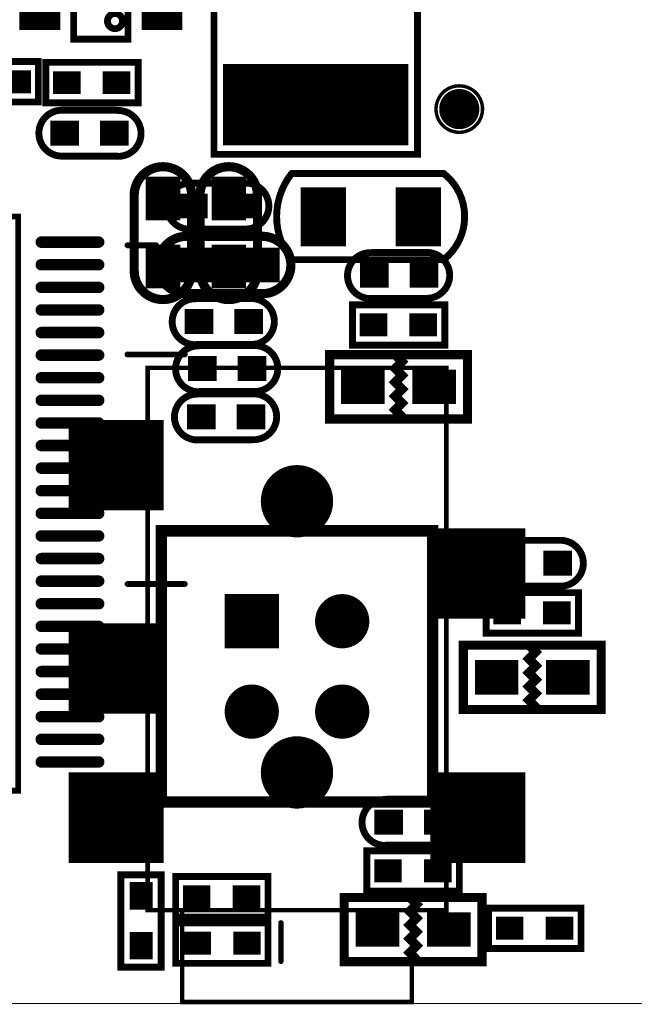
# Model space of a CAD drawing. Extents: x 68 to 180, y 55 to 144.
# Tile 5 of 27: x 124 to 138, y 56 to 78. Entities that reach past the tile are written whole.
import ezdxf

# ---------------------------------------------------------------- set-up
doc = ezdxf.new("R2010")
doc.units = 0
doc.header["$MEASUREMENT"] = 0
doc.layers.get('0').update_dxf_attribs({"linetype": 'CONTINUOUS'})
for name, color, linetype in [('BOARD_OUTLINE_00', 2, 'CONTINUOUS'), ('DRIL_NPLTE_THRU_01', 16, 'CONTINUOUS'), ('DRIL_NPLTE_THRU_02', 4, 'CONTINUOUS'), ('DRIL_NPLTE_THRU_03', 96, 'CONTINUOUS'), ('DRIL_NPLTE_THRU_04', 136, 'CONTINUOUS'), ('DRIL_NPLTE_THRU_05', 34, 'CONTINUOUS'), ('DRIL_NPLTE_THRU_06', 176, 'CONTINUOUS'), ('DRIL_PLTE_THRU_01', 16, 'CONTINUOUS'), ('DRIL_PLTE_THRU_02', 4, 'CONTINUOUS'), ('DRIL_PLTE_THRU_03', 96, 'CONTINUOUS'), ('DRIL_PLTE_THRU_04', 136, 'CONTINUOUS'), ('DRIL_PLTE_THRU_05', 34, 'CONTINUOUS'), ('DRIL_PLTE_THRU_06', 176, 'CONTINUOUS'), ('DRIL_SYMBOL', 2, 'CONTINUOUS'), ('PADS_BOT', 5, 'CONTINUOUS'), ('PADS_INNER', 1, 'CONTINUOUS'), ('PADS_TOP', 1, 'CONTINUOUS'), ('PART_BOT_2DLINE_00', 253, 'CONTINUOUS'), ('PART_TOP_2DLINE_00', 67, 'CONTINUOUS'), ('PART_TOP_2DLINE_01', 67, 'CONTINUOUS')]:
    doc.layers.add(name, color=color, linetype=linetype)

# ---------------------------------------------------------------- blocks, each defined once
blk = doc.blocks.new('BOARD_5728')
at = {"layer": 'BOARD_OUTLINE_00', "const_width": 0.0254}
blk.add_lwpolyline([(0, -12.664, -0.306685), (1, -11.664), (110.44, -11.664, -0.233627), (111.44, -12.664), (111.44, -92.464, -0.199366), (110.44, -93.464), (1, -93.464, -0.298113), (0, -92.464), (0, -85.073), (12, -85.073), (12, -50.989), (2.337, -50.989), (2.356, -32.194), (0, -32.194)], format="xyb", close=True, dxfattribs=at)
blk = doc.blocks.new('SMOOTH_0$2032')
at = {"const_width": 0.1016}
blk.add_lwpolyline([(-0.0508, 0, 1), (0.0508, 0, 1)], format="xyb", close=True, dxfattribs=at)
blk = doc.blocks.new('PART_BODY_TOP_5734')
at = {"layer": 'PART_TOP_2DLINE_00', "const_width": 0.2032}
blk.add_lwpolyline([(-0.025146, 0.635), (1.575054, 0.635, -1.036434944), (1.575054, -0.635), (-0.025146, -0.635, -1.07236871)], format="xyb", close=True, dxfattribs=at)
at = {"layer": 'PART_TOP_2DLINE_00'}
for p in [(-0.025146, 0.635), (1.575054, 0.635), (-0.025146, -0.635), (1.575054, -0.635)]:
    blk.add_blockref('SMOOTH_0$2032', p, dxfattribs=at)
blk = doc.blocks.new('DRIL_HOLE_0')
blk.add_lwpolyline([(0, 0, 1), (0, 0, 1)], format="xyb", close=True)
blk = doc.blocks.new('PAD_0')
blk.add_lwpolyline([(0, 0, 1), (0, 0, 1)], format="xyb", close=True)
blk = doc.blocks.new('PAD_7')
at = {"const_width": 0.762}
blk.add_lwpolyline([(-0.4826, 0), (0.4826, 0)], dxfattribs=at)
blk = doc.blocks.new('STK_TOP_19')
at = {"layer": 'DRIL_PLTE_THRU_01'}
blk.add_blockref('DRIL_HOLE_0', (0, 0), dxfattribs=at)
at = {"layer": 'DRIL_PLTE_THRU_02'}
blk.add_blockref('DRIL_HOLE_0', (0, 0), dxfattribs=at)
at = {"layer": 'DRIL_PLTE_THRU_03'}
blk.add_blockref('DRIL_HOLE_0', (0, 0), dxfattribs=at)
at = {"layer": 'DRIL_PLTE_THRU_04'}
blk.add_blockref('DRIL_HOLE_0', (0, 0), dxfattribs=at)
at = {"layer": 'DRIL_PLTE_THRU_05'}
blk.add_blockref('DRIL_HOLE_0', (0, 0), dxfattribs=at)
at = {"layer": 'DRIL_PLTE_THRU_06'}
blk.add_blockref('DRIL_HOLE_0', (0, 0), dxfattribs=at)
at = {"layer": 'PADS_BOT'}
blk.add_blockref('PAD_0', (0, 0), dxfattribs=at)
at = {"layer": 'PADS_INNER'}
blk.add_blockref('PAD_0', (0, 0), dxfattribs=at)
at = {"layer": 'PADS_TOP'}
blk.add_blockref('PAD_7', (0, 0), dxfattribs=at)
blk = doc.blocks.new('SYM_TOP_17')
for name, p in [('PART_BODY_TOP_5734', (0, 0)), ('STK_TOP_19', (0, 0)), ('STK_TOP_19', (1.500124, 0))]:
    blk.add_blockref(name, p)
blk = doc.blocks.new('PART_TOP_21')
blk.add_blockref('SYM_TOP_17', (0, 0))
blk = doc.blocks.new('PART_TOP_22')
blk.add_blockref('SYM_TOP_17', (0, 0))
blk = doc.blocks.new('PART_BODY_BOT_5734')
at = {"layer": 'PART_BOT_2DLINE_00', "const_width": 0.2032}
blk.add_lwpolyline([(-0.025146, 0.635), (1.575054, 0.635, -1.036434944), (1.575054, -0.635), (-0.025146, -0.635, -1.07236871)], format="xyb", close=True, dxfattribs=at)
at = {"layer": 'PART_BOT_2DLINE_00'}
for p in [(-0.025146, 0.635), (1.575054, 0.635), (-0.025146, -0.635), (1.575054, -0.635)]:
    blk.add_blockref('SMOOTH_0$2032', p, dxfattribs=at)
blk = doc.blocks.new('STK_BOT_19')
at = {"layer": 'DRIL_PLTE_THRU_01'}
blk.add_blockref('DRIL_HOLE_0', (0, 0), dxfattribs=at)
at = {"layer": 'DRIL_PLTE_THRU_02'}
blk.add_blockref('DRIL_HOLE_0', (0, 0), dxfattribs=at)
at = {"layer": 'DRIL_PLTE_THRU_03'}
blk.add_blockref('DRIL_HOLE_0', (0, 0), dxfattribs=at)
at = {"layer": 'DRIL_PLTE_THRU_04'}
blk.add_blockref('DRIL_HOLE_0', (0, 0), dxfattribs=at)
at = {"layer": 'DRIL_PLTE_THRU_05'}
blk.add_blockref('DRIL_HOLE_0', (0, 0), dxfattribs=at)
at = {"layer": 'DRIL_PLTE_THRU_06'}
blk.add_blockref('DRIL_HOLE_0', (0, 0), dxfattribs=at)
at = {"layer": 'PADS_BOT'}
blk.add_blockref('PAD_7', (0, 0), dxfattribs=at)
at = {"layer": 'PADS_INNER'}
blk.add_blockref('PAD_0', (0, 0), dxfattribs=at)
at = {"layer": 'PADS_TOP'}
blk.add_blockref('PAD_0', (0, 0), dxfattribs=at)
blk = doc.blocks.new('SYM_BOT_17')
for name, p in [('PART_BODY_BOT_5734', (0, 0)), ('STK_BOT_19', (0, 0)), ('STK_BOT_19', (1.500124, 0))]:
    blk.add_blockref(name, p)
blk = doc.blocks.new('PART_BOT_46')
blk.add_blockref('SYM_BOT_17', (0, 0))
blk = doc.blocks.new('SMOOTH_0$1524')
at = {"const_width": 0.0762}
blk.add_lwpolyline([(-0.0381, 0, 1), (0.0381, 0, 1)], format="xyb", close=True, dxfattribs=at)
blk = doc.blocks.new('PART_BODY_TOP_5737')
at = {"layer": 'PART_TOP_2DLINE_00', "const_width": 0.1524}
blk.add_lwpolyline([(-1.750822, 0.96266), (1.61183, 0.96266, -0.486113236), (1.61183, -0.94234), (-1.750822, -0.94234, -0.348726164)], format="xyb", close=True, dxfattribs=at)
at = {"layer": 'PART_TOP_2DLINE_00'}
for p in [(-1.750822, 0.96266), (1.61183, 0.96266), (-1.750822, -0.94234), (1.61183, -0.94234)]:
    blk.add_blockref('SMOOTH_0$1524', p, dxfattribs=at)
blk = doc.blocks.new('PAD_8')
at = {"const_width": 0.999998}
blk.add_lwpolyline([(-0.649986, 0), (0.649986, 0)], dxfattribs=at)
blk = doc.blocks.new('STK_TOP_21')
at = {"layer": 'DRIL_PLTE_THRU_01'}
blk.add_blockref('DRIL_HOLE_0', (0, 0), dxfattribs=at)
at = {"layer": 'DRIL_PLTE_THRU_02'}
blk.add_blockref('DRIL_HOLE_0', (0, 0), dxfattribs=at)
at = {"layer": 'DRIL_PLTE_THRU_03'}
blk.add_blockref('DRIL_HOLE_0', (0, 0), dxfattribs=at)
at = {"layer": 'DRIL_PLTE_THRU_04'}
blk.add_blockref('DRIL_HOLE_0', (0, 0), dxfattribs=at)
at = {"layer": 'DRIL_PLTE_THRU_05'}
blk.add_blockref('DRIL_HOLE_0', (0, 0), dxfattribs=at)
at = {"layer": 'DRIL_PLTE_THRU_06'}
blk.add_blockref('DRIL_HOLE_0', (0, 0), dxfattribs=at)
at = {"layer": 'PADS_BOT'}
blk.add_blockref('PAD_0', (0, 0), dxfattribs=at)
at = {"layer": 'PADS_INNER'}
blk.add_blockref('PAD_0', (0, 0), dxfattribs=at)
at = {"layer": 'PADS_TOP', "rotation": 90}
blk.add_blockref('PAD_8', (0, 0), dxfattribs=at)
blk = doc.blocks.new('SYM_TOP_20')
for name, p in [('STK_TOP_21', (-1.050036, 0.004572)), ('STK_TOP_21', (1.050036, 0.004572)), ('PART_BODY_TOP_5737', (0, 0))]:
    blk.add_blockref(name, p)
blk = doc.blocks.new('PART_TOP_53')
blk.add_blockref('SYM_TOP_20', (0, 0))
blk = doc.blocks.new('PART_BODY_TOP_5741')
at = {"layer": 'PART_TOP_2DLINE_01', "const_width": 0.152}
blk.add_lwpolyline([(-1.1, 2.25), (4.1, 2.25), (4.1, -2.25), (-1.1, -2.25)], close=True, dxfattribs=at)
at = {"layer": 'PART_TOP_2DLINE_01'}
for p in [(-1.1, 2.25), (4.1, 2.25), (-1.1, -2.25), (4.1, -2.25)]:
    blk.add_blockref('SMOOTH_0$1524', p, dxfattribs=at)
blk = doc.blocks.new('PAD_10')
at = {"const_width": 1.8}
blk.add_lwpolyline([(-2.05, 0), (2.05, 0)], dxfattribs=at)
blk = doc.blocks.new('STK_TOP_26')
at = {"layer": 'DRIL_PLTE_THRU_01'}
blk.add_blockref('DRIL_HOLE_0', (0, 0), dxfattribs=at)
at = {"layer": 'DRIL_PLTE_THRU_02'}
blk.add_blockref('DRIL_HOLE_0', (0, 0), dxfattribs=at)
at = {"layer": 'DRIL_PLTE_THRU_03'}
blk.add_blockref('DRIL_HOLE_0', (0, 0), dxfattribs=at)
at = {"layer": 'DRIL_PLTE_THRU_04'}
blk.add_blockref('DRIL_HOLE_0', (0, 0), dxfattribs=at)
at = {"layer": 'DRIL_PLTE_THRU_05'}
blk.add_blockref('DRIL_HOLE_0', (0, 0), dxfattribs=at)
at = {"layer": 'DRIL_PLTE_THRU_06'}
blk.add_blockref('DRIL_HOLE_0', (0, 0), dxfattribs=at)
at = {"layer": 'PADS_BOT'}
blk.add_blockref('PAD_0', (0, 0), dxfattribs=at)
at = {"layer": 'PADS_INNER'}
blk.add_blockref('PAD_0', (0, 0), dxfattribs=at)
at = {"layer": 'PADS_TOP', "rotation": 90}
blk.add_blockref('PAD_10', (0, 0), dxfattribs=at)
blk = doc.blocks.new('SYM_TOP_24')
for name, p in [('STK_TOP_26', (0, 0)), ('STK_TOP_26', (3, 0)), ('PART_BODY_TOP_5741', (0, 0))]:
    blk.add_blockref(name, p)
blk = doc.blocks.new('PART_TOP_57')
blk.add_blockref('SYM_TOP_24', (0, 0))
blk = doc.blocks.new('PART_BODY_BOT_5757')
at = {"layer": 'PART_BOT_2DLINE_00', "const_width": 0.2032}
blk.add_lwpolyline([(-1.524, 0.7112), (1.524, 0.7112), (1.524, -0.7112), (-1.524, -0.7112)], close=True, dxfattribs=at)
blk.add_lwpolyline([(0.0762, 0.7112), (-0.0762, 0.5588), (0.0762, 0.4064), (-0.0762, 0.254), (0.0762, 0.1016), (-0.0762, -0.0508), (0.0762, -0.2032), (-0.0762, -0.3556), (0.0762, -0.508), (-0.1016, -0.6858)], dxfattribs=at)
at = {"layer": 'PART_BOT_2DLINE_00'}
for p in [(-1.524, 0.7112), (-0.0762, 0.5588), (0.0762, 0.7112), (1.524, 0.7112), (0.0762, 0.4064), (-0.0762, 0.254), (-0.0762, -0.0508), (0.0762, 0.1016), (0.0762, -0.2032), (-0.0762, -0.3556), (0.0762, -0.508), (-1.524, -0.7112), (-0.1016, -0.6858), (1.524, -0.7112)]:
    blk.add_blockref('SMOOTH_0$2032', p, dxfattribs=at)
blk = doc.blocks.new('SYM_BOT_40')
for name, p in [('PART_BODY_BOT_5757', (0, 0)), ('STK_BOT_19', (-0.7874, 0)), ('STK_BOT_19', (0.7874, 0))]:
    blk.add_blockref(name, p)
blk = doc.blocks.new('PART_BOT_86')
blk.add_blockref('SYM_BOT_40', (0, 0))
blk = doc.blocks.new('PART_BOT_87')
blk.add_blockref('SYM_BOT_40', (0, 0))
blk = doc.blocks.new('PART_BOT_88')
blk.add_blockref('SYM_BOT_40', (0, 0))
blk = doc.blocks.new('SMOOTH_0$10008')
at = {"const_width": 0.05004}
blk.add_lwpolyline([(-0.02502, 0, 1), (0.02502, 0, 1)], format="xyb", close=True, dxfattribs=at)
blk = doc.blocks.new('PART_BODY_TOP_5765')
at = {"layer": 'PART_TOP_2DLINE_00', "const_width": 0.1}
for points in [[(7.548, 1.198), (-4.45, 1.198), (-4.45, 7.802), (7.548, 7.802)], [(9.58, 1.96), (7.548, 1.96), (7.548, 7.04), (9.58, 7.04)]]:
    blk.add_lwpolyline(points, close=True, dxfattribs=at)
at = {"layer": 'PART_TOP_2DLINE_00'}
for p in [(-4.45, 7.802), (7.548, 7.802), (7.548, 7.04), (9.58, 7.04), (7.548, 1.96), (9.58, 1.96), (-4.45, 1.198), (7.548, 1.198)]:
    blk.add_blockref('SMOOTH_0$10008', p, dxfattribs=at)
blk = doc.blocks.new('PAD_21')
blk.add_lwpolyline([(0, 0), (0, 0)])
blk = doc.blocks.new('PAD_50')
at = {"const_width": 2}
blk.add_lwpolyline([(-1.05, 0), (1.05, 0)], dxfattribs=at)
blk = doc.blocks.new('STK_TOP_68')
at = {"layer": 'DRIL_NPLTE_THRU_01'}
blk.add_blockref('DRIL_HOLE_0', (0, 0), dxfattribs=at)
at = {"layer": 'DRIL_NPLTE_THRU_02'}
blk.add_blockref('DRIL_HOLE_0', (0, 0), dxfattribs=at)
at = {"layer": 'DRIL_NPLTE_THRU_03'}
blk.add_blockref('DRIL_HOLE_0', (0, 0), dxfattribs=at)
at = {"layer": 'DRIL_NPLTE_THRU_04'}
blk.add_blockref('DRIL_HOLE_0', (0, 0), dxfattribs=at)
at = {"layer": 'DRIL_NPLTE_THRU_05'}
blk.add_blockref('DRIL_HOLE_0', (0, 0), dxfattribs=at)
at = {"layer": 'DRIL_NPLTE_THRU_06'}
blk.add_blockref('DRIL_HOLE_0', (0, 0), dxfattribs=at)
at = {"layer": 'PADS_BOT'}
blk.add_blockref('PAD_21', (0, 0), dxfattribs=at)
at = {"layer": 'PADS_INNER'}
blk.add_blockref('PAD_0', (0, 0), dxfattribs=at)
at = {"layer": 'PADS_TOP', "rotation": 90}
blk.add_blockref('PAD_50', (0, 0), dxfattribs=at)
blk = doc.blocks.new('DRIL_SYMBOL_1$6')
at = {"layer": 'DRIL_SYMBOL', "const_width": 0.0508}
for points in [[(0, -0.254), (0, 0.254)], [(-0.254, 0), (0.254, 0)]]:
    blk.add_lwpolyline(points, dxfattribs=at)
blk = doc.blocks.new('DRIL_HOLE_1$6')
at = {"const_width": 0.8}
blk.add_lwpolyline([(-0.4, 0, 1), (0.4, 0, 1)], format="xyb", close=True, dxfattribs=at)
blk.add_blockref('DRIL_SYMBOL_1$6', (0, 0))
blk = doc.blocks.new('PAD_33')
at = {"const_width": 0.799972}
blk.add_lwpolyline([(0, -0.399986, 1), (0, 0.399986, 1)], format="xyb", close=True, dxfattribs=at)
blk = doc.blocks.new('STK_TOP_69')
at = {"layer": 'DRIL_PLTE_THRU_01'}
blk.add_blockref('DRIL_HOLE_1$6', (0, 0), dxfattribs=at)
at = {"layer": 'DRIL_PLTE_THRU_02'}
blk.add_blockref('DRIL_HOLE_1$6', (0, 0), dxfattribs=at)
at = {"layer": 'DRIL_PLTE_THRU_03'}
blk.add_blockref('DRIL_HOLE_1$6', (0, 0), dxfattribs=at)
at = {"layer": 'DRIL_PLTE_THRU_04'}
blk.add_blockref('DRIL_HOLE_1$6', (0, 0), dxfattribs=at)
at = {"layer": 'DRIL_PLTE_THRU_05'}
blk.add_blockref('DRIL_HOLE_1$6', (0, 0), dxfattribs=at)
at = {"layer": 'DRIL_PLTE_THRU_06'}
blk.add_blockref('DRIL_HOLE_1$6', (0, 0), dxfattribs=at)
at = {"layer": 'PADS_BOT'}
blk.add_blockref('PAD_33', (0, 0), dxfattribs=at)
at = {"layer": 'PADS_INNER'}
blk.add_blockref('PAD_33', (0, 0), dxfattribs=at)
at = {"layer": 'PADS_TOP'}
blk.add_blockref('PAD_33', (0, 0), dxfattribs=at)
blk = doc.blocks.new('SYM_TOP_48')
for name, p in [('STK_TOP_68', (0.1, 8.5)), ('STK_TOP_68', (5.5, 8.5)), ('PART_BODY_TOP_5765', (0, 0)), ('STK_TOP_69', (-1.5, 4.5)), ('STK_TOP_69', (4.5, 4.5)), ('STK_TOP_68', (-2.3, 0.5)), ('STK_TOP_68', (2.2, 0.5)), ('STK_TOP_68', (5.5, 0.5))]:
    blk.add_blockref(name, p)
blk = doc.blocks.new('PART_TOP_97')
blk.add_blockref('SYM_TOP_48', (0, 0))
blk = doc.blocks.new('PART_BODY_BOT_5731')
at = {"layer": 'PART_BOT_2DLINE_00', "const_width": 0.152}
blk.add_lwpolyline([(-1.028, -0.449), (-1.028, 0.446), (1.015, 0.446), (1.015, -0.449)], close=True, dxfattribs=at)
at = {"layer": 'PART_BOT_2DLINE_00'}
for p in [(-1.028, 0.446), (1.015, 0.446), (-1.028, -0.449), (1.015, -0.449)]:
    blk.add_blockref('SMOOTH_0$1524', p, dxfattribs=at)
blk = doc.blocks.new('PAD_1')
at = {"const_width": 0.508}
blk.add_lwpolyline([(-0.305, 0), (0.305, 0)], dxfattribs=at)
blk = doc.blocks.new('STK_BOT_14')
at = {"layer": 'DRIL_PLTE_THRU_01'}
blk.add_blockref('DRIL_HOLE_0', (0, 0), dxfattribs=at)
at = {"layer": 'DRIL_PLTE_THRU_02'}
blk.add_blockref('DRIL_HOLE_0', (0, 0), dxfattribs=at)
at = {"layer": 'DRIL_PLTE_THRU_03'}
blk.add_blockref('DRIL_HOLE_0', (0, 0), dxfattribs=at)
at = {"layer": 'DRIL_PLTE_THRU_04'}
blk.add_blockref('DRIL_HOLE_0', (0, 0), dxfattribs=at)
at = {"layer": 'DRIL_PLTE_THRU_05'}
blk.add_blockref('DRIL_HOLE_0', (0, 0), dxfattribs=at)
at = {"layer": 'DRIL_PLTE_THRU_06'}
blk.add_blockref('DRIL_HOLE_0', (0, 0), dxfattribs=at)
at = {"layer": 'PADS_BOT'}
blk.add_blockref('PAD_1', (0, 0), dxfattribs=at)
at = {"layer": 'PADS_INNER'}
blk.add_blockref('PAD_0', (0, 0), dxfattribs=at)
at = {"layer": 'PADS_TOP'}
blk.add_blockref('PAD_0', (0, 0), dxfattribs=at)
blk = doc.blocks.new('SYM_BOT_14')
for name, p in [('PART_BODY_BOT_5731', (0, 0)), ('STK_BOT_14', (-0.55, 0)), ('STK_BOT_14', (0.55, 0))]:
    blk.add_blockref(name, p)
blk = doc.blocks.new('PART_BOT_139')
blk.add_blockref('SYM_BOT_14', (0, 0))
blk = doc.blocks.new('PART_BOT_140')
blk.add_blockref('SYM_BOT_14', (0, 0))
blk = doc.blocks.new('PART_BOT_141')
blk.add_blockref('SYM_BOT_14', (0, 0))
blk = doc.blocks.new('PART_BOT_167')
blk.add_blockref('SYM_BOT_14', (0, 0))
blk = doc.blocks.new('PART_BOT_172')
blk.add_blockref('SYM_BOT_14', (0, 0))
blk = doc.blocks.new('PART_BODY_TOP_5731')
at = {"layer": 'PART_TOP_2DLINE_00', "const_width": 0.152}
blk.add_lwpolyline([(-1.028, -0.449), (-1.028, 0.446), (1.015, 0.446), (1.015, -0.449)], close=True, dxfattribs=at)
at = {"layer": 'PART_TOP_2DLINE_00'}
for p in [(-1.028, 0.446), (1.015, 0.446), (-1.028, -0.449), (1.015, -0.449)]:
    blk.add_blockref('SMOOTH_0$1524', p, dxfattribs=at)
blk = doc.blocks.new('STK_TOP_14')
at = {"layer": 'DRIL_PLTE_THRU_01'}
blk.add_blockref('DRIL_HOLE_0', (0, 0), dxfattribs=at)
at = {"layer": 'DRIL_PLTE_THRU_02'}
blk.add_blockref('DRIL_HOLE_0', (0, 0), dxfattribs=at)
at = {"layer": 'DRIL_PLTE_THRU_03'}
blk.add_blockref('DRIL_HOLE_0', (0, 0), dxfattribs=at)
at = {"layer": 'DRIL_PLTE_THRU_04'}
blk.add_blockref('DRIL_HOLE_0', (0, 0), dxfattribs=at)
at = {"layer": 'DRIL_PLTE_THRU_05'}
blk.add_blockref('DRIL_HOLE_0', (0, 0), dxfattribs=at)
at = {"layer": 'DRIL_PLTE_THRU_06'}
blk.add_blockref('DRIL_HOLE_0', (0, 0), dxfattribs=at)
at = {"layer": 'PADS_BOT'}
blk.add_blockref('PAD_0', (0, 0), dxfattribs=at)
at = {"layer": 'PADS_INNER'}
blk.add_blockref('PAD_0', (0, 0), dxfattribs=at)
at = {"layer": 'PADS_TOP'}
blk.add_blockref('PAD_1', (0, 0), dxfattribs=at)
blk = doc.blocks.new('SYM_TOP_14')
for name, p in [('PART_BODY_TOP_5731', (0, 0)), ('STK_TOP_14', (-0.55, 0)), ('STK_TOP_14', (0.55, 0))]:
    blk.add_blockref(name, p)
blk = doc.blocks.new('PART_TOP_192')
blk.add_blockref('SYM_TOP_14', (0, 0))
blk = doc.blocks.new('PART_TOP_195')
blk.add_blockref('SYM_TOP_14', (0, 0))
blk = doc.blocks.new('SMOOTH_0$150114')
at = {"const_width": 0.075057}
blk.add_lwpolyline([(-0.037528, 0, 1), (0.037528, 0, 1)], format="xyb", close=True, dxfattribs=at)
blk = doc.blocks.new('PART_BODY_TOP_5781')
at = {"layer": 'PART_TOP_2DLINE_00', "const_width": 0.15}
blk.add_lwpolyline([(-1.275, 0.6), (1.35, 0.6), (1.35, -0.6), (-1.35, -0.6), (-1.35, 0.6), (-1.206, 0.6)], close=True, dxfattribs=at)
blk.add_lwpolyline([(-0.783, -0.312, 1), (-1.117, -0.312, 1)], format="xyb", close=True, dxfattribs=at)
at = {"layer": 'PART_TOP_2DLINE_00'}
for p in [(-1.35, 0.6), (-1.275, 0.6), (-1.206, 0.6), (1.35, 0.6), (-1.35, -0.6), (1.35, -0.6)]:
    blk.add_blockref('SMOOTH_0$150114', p, dxfattribs=at)
blk = doc.blocks.new('PAD_65')
at = {"const_width": 0.4}
blk.add_lwpolyline([(-0.45, 0), (0.45, 0)], dxfattribs=at)
blk = doc.blocks.new('STK_TOP_87')
at = {"layer": 'DRIL_PLTE_THRU_01'}
blk.add_blockref('DRIL_HOLE_0', (0, 0), dxfattribs=at)
at = {"layer": 'DRIL_PLTE_THRU_02'}
blk.add_blockref('DRIL_HOLE_0', (0, 0), dxfattribs=at)
at = {"layer": 'DRIL_PLTE_THRU_03'}
blk.add_blockref('DRIL_HOLE_0', (0, 0), dxfattribs=at)
at = {"layer": 'DRIL_PLTE_THRU_04'}
blk.add_blockref('DRIL_HOLE_0', (0, 0), dxfattribs=at)
at = {"layer": 'DRIL_PLTE_THRU_05'}
blk.add_blockref('DRIL_HOLE_0', (0, 0), dxfattribs=at)
at = {"layer": 'DRIL_PLTE_THRU_06'}
blk.add_blockref('DRIL_HOLE_0', (0, 0), dxfattribs=at)
at = {"layer": 'PADS_BOT'}
blk.add_blockref('PAD_0', (0, 0), dxfattribs=at)
at = {"layer": 'PADS_INNER'}
blk.add_blockref('PAD_0', (0, 0), dxfattribs=at)
at = {"layer": 'PADS_TOP', "rotation": 90}
blk.add_blockref('PAD_65', (0, 0), dxfattribs=at)
blk = doc.blocks.new('SYM_TOP_64')
for name, p in [('STK_TOP_87', (-0.95, 1.35)), ('STK_TOP_87', (0.95, 1.35)), ('PART_BODY_TOP_5781', (0, 0)), ('STK_TOP_87', (-0.95, -1.35)), ('STK_TOP_87', (0, -1.35)), ('STK_TOP_87', (0.95, -1.35))]:
    blk.add_blockref(name, p)
blk = doc.blocks.new('PART_TOP_250')
blk.add_blockref('SYM_TOP_64', (0, 0))
blk = doc.blocks.new('SMOOTH_0$127')
at = {"const_width": 0.0635}
blk.add_lwpolyline([(-0.03175, 0, 1), (0.03175, 0, 1)], format="xyb", close=True, dxfattribs=at)
blk = doc.blocks.new('PART_BODY_BOT_5788')
at = {"layer": 'PART_BOT_2DLINE_00', "const_width": 0.127}
for points in [[(-1.813, 11.049), (-1.813, 12.319)], [(3.267, 11.049), (3.267, 12.319)], [(-4.226, 11.049), (-4.226, 11.684)], [(0.727, 11.049), (0.727, 11.684)], [(5.68, 11.049), (5.68, 11.684)], [(-5.75, -10.922), (-5.115, -11.557), (-6.385, -11.557), (-5.75, -10.922)], [(-3.718, -11.049), (-3.718, -11.684)], [(-1.305, -11.049), (-1.305, -12.319)], [(1.235, -11.049), (1.235, -11.684)], [(3.775, -11.049), (3.775, -12.319)]]:
    blk.add_lwpolyline(points, dxfattribs=at)
blk.add_lwpolyline([(-6.385, -8.509), (-6.385, -1.524), (-5.25, -1.524), (-5.25, 0.381), (-6.385, 0.381), (-6.385, 8.636), (6.315, 8.636), (6.315, -8.509)], close=True, dxfattribs=at)
blk.add_lwpolyline([(-4.74975, -7.27888, 1), (-5.75, -7.27888, 1)], format="xyb", close=True, dxfattribs=at)
at = {"layer": 'PART_BOT_2DLINE_00'}
for p in [(-1.813, 12.319), (3.267, 12.319), (-4.226, 11.684), (0.727, 11.684), (5.68, 11.684), (-4.226, 11.049), (-1.813, 11.049), (0.727, 11.049), (3.267, 11.049), (5.68, 11.049), (-6.385, 8.636), (6.315, 8.636), (-6.385, 0.381), (-5.25, 0.381), (-6.385, -1.524), (-5.25, -1.524), (-6.385, -8.509), (6.315, -8.509), (-5.75, -10.922), (-5.75, -10.922), (-3.718, -11.049), (-1.305, -11.049), (1.235, -11.049), (3.775, -11.049), (-6.385, -11.557), (-5.115, -11.557), (-3.718, -11.684), (1.235, -11.684), (-1.305, -12.319), (3.775, -12.319)]:
    blk.add_blockref('SMOOTH_0$127', p, dxfattribs=at)
blk = doc.blocks.new('PAD_71')
at = {"const_width": 0.127}
blk.add_lwpolyline([(-0.635, -0.0635), (0.635, -0.0635, 1), (0.635, 0.0635), (-0.635, 0.0635, 1)], format="xyb", close=True, dxfattribs=at)
blk = doc.blocks.new('STK_BOT_101')
at = {"layer": 'DRIL_PLTE_THRU_01'}
blk.add_blockref('DRIL_HOLE_0', (0, 0), dxfattribs=at)
at = {"layer": 'DRIL_PLTE_THRU_02'}
blk.add_blockref('DRIL_HOLE_0', (0, 0), dxfattribs=at)
at = {"layer": 'DRIL_PLTE_THRU_03'}
blk.add_blockref('DRIL_HOLE_0', (0, 0), dxfattribs=at)
at = {"layer": 'DRIL_PLTE_THRU_04'}
blk.add_blockref('DRIL_HOLE_0', (0, 0), dxfattribs=at)
at = {"layer": 'DRIL_PLTE_THRU_05'}
blk.add_blockref('DRIL_HOLE_0', (0, 0), dxfattribs=at)
at = {"layer": 'DRIL_PLTE_THRU_06'}
blk.add_blockref('DRIL_HOLE_0', (0, 0), dxfattribs=at)
at = {"layer": 'PADS_BOT', "rotation": 90}
blk.add_blockref('PAD_71', (0, 0), dxfattribs=at)
at = {"layer": 'PADS_INNER'}
blk.add_blockref('PAD_0', (0, 0), dxfattribs=at)
at = {"layer": 'PADS_TOP'}
blk.add_blockref('PAD_0', (0, 0), dxfattribs=at)
blk = doc.blocks.new('SYM_BOT_71')
for name, p in [('PART_BODY_BOT_5788', (0, 0)), ('STK_BOT_101', (-5.75, 9.779)), ('STK_BOT_101', (-5.25, 9.779)), ('STK_BOT_101', (-4.75, 9.779)), ('STK_BOT_101', (-4.25, 9.779)), ('STK_BOT_101', (-3.75, 9.779)), ('STK_BOT_101', (-3.25, 9.779)), ('STK_BOT_101', (-2.75001, 9.779)), ('STK_BOT_101', (-2.25, 9.779)), ('STK_BOT_101', (-1.75, 9.779)), ('STK_BOT_101', (-1.25, 9.779)), ('STK_BOT_101', (-0.75, 9.779)), ('STK_BOT_101', (-0.25, 9.779)), ('STK_BOT_101', (0.24999, 9.779)), ('STK_BOT_101', (0.75, 9.779)), ('STK_BOT_101', (1.25, 9.779)), ('STK_BOT_101', (1.75, 9.779)), ('STK_BOT_101', (2.25, 9.779)), ('STK_BOT_101', (2.75, 9.779)), ('STK_BOT_101', (3.25, 9.779)), ('STK_BOT_101', (3.75, 9.779)), ('STK_BOT_101', (4.25, 9.779)), ('STK_BOT_101', (4.75, 9.779)), ('STK_BOT_101', (5.25, 9.779)), ('STK_BOT_101', (5.75, 9.779)), ('STK_BOT_101', (-5.75, -9.779)), ('STK_BOT_101', (-5.25, -9.779)), ('STK_BOT_101', (-4.75, -9.779)), ('STK_BOT_101', (-4.25, -9.779)), ('STK_BOT_101', (-3.75, -9.779)), ('STK_BOT_101', (-3.25, -9.779)), ('STK_BOT_101', (-2.75, -9.779)), ('STK_BOT_101', (-2.25, -9.779)), ('STK_BOT_101', (-1.75, -9.779)), ('STK_BOT_101', (-1.25, -9.779)), ('STK_BOT_101', (-0.75, -9.779)), ('STK_BOT_101', (-0.25, -9.779)), ('STK_BOT_101', (0.25, -9.779)), ('STK_BOT_101', (0.75, -9.779)), ('STK_BOT_101', (1.25, -9.779)), ('STK_BOT_101', (1.75, -9.779)), ('STK_BOT_101', (2.25, -9.779)), ('STK_BOT_101', (2.75, -9.779)), ('STK_BOT_101', (3.25, -9.779)), ('STK_BOT_101', (3.75, -9.779)), ('STK_BOT_101', (4.25, -9.779)), ('STK_BOT_101', (4.75, -9.779)), ('STK_BOT_101', (5.25, -9.779)), ('STK_BOT_101', (5.75, -9.779))]:
    blk.add_blockref(name, p)
blk = doc.blocks.new('PART_BOT_257')
blk.add_blockref('SYM_BOT_71', (0, 0))
blk = doc.blocks.new('PART_BODY_BOT_5792')
at = {"layer": 'PART_BOT_2DLINE_00', "const_width": 0.1524}
for points in [[(-0.6096, -0.508, -1), (-0.6096, 0.508)], [(0.633804, 0.502572, -1), (0.633804, -0.513428)]]:
    blk.add_lwpolyline(points, format="xyb", dxfattribs=at)
for points in [[(-0.6096, 0.508), (0.5842, 0.508)], [(-0.5842, -0.508), (0.6096, -0.508)]]:
    blk.add_lwpolyline(points, dxfattribs=at)
at = {"layer": 'PART_BOT_2DLINE_00'}
for p in [(-0.6096, 0.508), (-0.6096, 0.508), (0.5842, 0.508), (0.633804, 0.502572), (-0.6096, -0.508), (-0.5842, -0.508), (0.6096, -0.508), (0.633804, -0.513428)]:
    blk.add_blockref('SMOOTH_0$1524', p, dxfattribs=at)
blk = doc.blocks.new('PAD_79')
at = {"const_width": 0.55}
blk.add_lwpolyline([(-0.3175, 0), (0.3175, 0)], dxfattribs=at)
blk = doc.blocks.new('STK_BOT_110')
at = {"layer": 'DRIL_PLTE_THRU_01'}
blk.add_blockref('DRIL_HOLE_0', (0, 0), dxfattribs=at)
at = {"layer": 'DRIL_PLTE_THRU_02'}
blk.add_blockref('DRIL_HOLE_0', (0, 0), dxfattribs=at)
at = {"layer": 'DRIL_PLTE_THRU_03'}
blk.add_blockref('DRIL_HOLE_0', (0, 0), dxfattribs=at)
at = {"layer": 'DRIL_PLTE_THRU_04'}
blk.add_blockref('DRIL_HOLE_0', (0, 0), dxfattribs=at)
at = {"layer": 'DRIL_PLTE_THRU_05'}
blk.add_blockref('DRIL_HOLE_0', (0, 0), dxfattribs=at)
at = {"layer": 'DRIL_PLTE_THRU_06'}
blk.add_blockref('DRIL_HOLE_0', (0, 0), dxfattribs=at)
at = {"layer": 'PADS_BOT'}
blk.add_blockref('PAD_79', (0, 0), dxfattribs=at)
at = {"layer": 'PADS_INNER'}
blk.add_blockref('PAD_0', (0, 0), dxfattribs=at)
at = {"layer": 'PADS_TOP'}
blk.add_blockref('PAD_0', (0, 0), dxfattribs=at)
blk = doc.blocks.new('SYM_BOT_75')
for name, p in [('PART_BODY_BOT_5792', (0, 0)), ('STK_BOT_110', (-0.55, 0)), ('STK_BOT_110', (0.55, 0))]:
    blk.add_blockref(name, p)
blk = doc.blocks.new('PART_BOT_329')
blk.add_blockref('SYM_BOT_75', (0, 0))
blk = doc.blocks.new('PART_BOT_330')
blk.add_blockref('SYM_BOT_75', (0, 0))
blk = doc.blocks.new('PART_BOT_333')
blk.add_blockref('SYM_BOT_75', (0, 0))
blk = doc.blocks.new('PART_BODY_TOP_5792')
at = {"layer": 'PART_TOP_2DLINE_00', "const_width": 0.1524}
for points in [[(-0.6096, -0.508, -1), (-0.6096, 0.508)], [(0.633804, 0.502572, -1), (0.633804, -0.513428)]]:
    blk.add_lwpolyline(points, format="xyb", dxfattribs=at)
for points in [[(-0.6096, 0.508), (0.5842, 0.508)], [(-0.5842, -0.508), (0.6096, -0.508)]]:
    blk.add_lwpolyline(points, dxfattribs=at)
at = {"layer": 'PART_TOP_2DLINE_00'}
for p in [(-0.6096, 0.508), (-0.6096, 0.508), (0.5842, 0.508), (0.633804, 0.502572), (-0.6096, -0.508), (-0.5842, -0.508), (0.6096, -0.508), (0.633804, -0.513428)]:
    blk.add_blockref('SMOOTH_0$1524', p, dxfattribs=at)
blk = doc.blocks.new('STK_TOP_110')
at = {"layer": 'DRIL_PLTE_THRU_01'}
blk.add_blockref('DRIL_HOLE_0', (0, 0), dxfattribs=at)
at = {"layer": 'DRIL_PLTE_THRU_02'}
blk.add_blockref('DRIL_HOLE_0', (0, 0), dxfattribs=at)
at = {"layer": 'DRIL_PLTE_THRU_03'}
blk.add_blockref('DRIL_HOLE_0', (0, 0), dxfattribs=at)
at = {"layer": 'DRIL_PLTE_THRU_04'}
blk.add_blockref('DRIL_HOLE_0', (0, 0), dxfattribs=at)
at = {"layer": 'DRIL_PLTE_THRU_05'}
blk.add_blockref('DRIL_HOLE_0', (0, 0), dxfattribs=at)
at = {"layer": 'DRIL_PLTE_THRU_06'}
blk.add_blockref('DRIL_HOLE_0', (0, 0), dxfattribs=at)
at = {"layer": 'PADS_BOT'}
blk.add_blockref('PAD_0', (0, 0), dxfattribs=at)
at = {"layer": 'PADS_INNER'}
blk.add_blockref('PAD_0', (0, 0), dxfattribs=at)
at = {"layer": 'PADS_TOP'}
blk.add_blockref('PAD_79', (0, 0), dxfattribs=at)
blk = doc.blocks.new('SYM_TOP_75')
for name, p in [('PART_BODY_TOP_5792', (0, 0)), ('STK_TOP_110', (-0.55, 0)), ('STK_TOP_110', (0.55, 0))]:
    blk.add_blockref(name, p)
blk = doc.blocks.new('PART_TOP_345')
blk.add_blockref('SYM_TOP_75', (0, 0))
blk = doc.blocks.new('PART_BOT_389')
blk.add_blockref('SYM_BOT_75', (0, 0))
blk = doc.blocks.new('PART_BOT_390')
blk.add_blockref('SYM_BOT_75', (0, 0))
blk = doc.blocks.new('PART_BOT_391')
blk.add_blockref('SYM_BOT_75', (0, 0))
blk = doc.blocks.new('PART_BOT_480')
blk.add_blockref('SYM_BOT_75', (0, 0))
blk = doc.blocks.new('SMOOTH_0$254')
at = {"const_width": 0.127}
blk.add_lwpolyline([(-0.0635, 0, 1), (0.0635, 0, 1)], format="xyb", close=True, dxfattribs=at)
blk = doc.blocks.new('PART_BODY_TOP_5744')
at = {"layer": 'PART_TOP_2DLINE_00', "const_width": 0.254}
blk.add_lwpolyline([(-2, 2), (4, 2), (4, -4), (-2, -4)], close=True, dxfattribs=at)
at = {"layer": 'PART_TOP_2DLINE_00'}
for p in [(-2, 2), (4, 2), (-2, -4), (4, -4)]:
    blk.add_blockref('SMOOTH_0$254', p, dxfattribs=at)
blk = doc.blocks.new('DRIL_SYMBOL_0$8')
at = {"layer": 'DRIL_SYMBOL', "const_width": 0.0508}
for points in [[(0, -0.254), (0, 0.254)], [(-0.254, 0), (0.254, 0)]]:
    blk.add_lwpolyline(points, dxfattribs=at)
blk = doc.blocks.new('DRIL_HOLE_0$8')
at = {"const_width": 0.4}
blk.add_lwpolyline([(-0.2, 0, 1), (0.2, 0, 1)], format="xyb", close=True, dxfattribs=at)
blk.add_blockref('DRIL_SYMBOL_0$8', (0, 0))
blk = doc.blocks.new('PAD_11')
at = {"const_width": 0.6}
blk.add_lwpolyline([(0, -0.3, 1), (0, 0.3, 1)], format="xyb", close=True, dxfattribs=at)
blk = doc.blocks.new('PAD_12')
at = {"const_width": 1.2}
blk.add_lwpolyline([(-0.6, 0), (0.6, 0)], dxfattribs=at)
blk = doc.blocks.new('STK_TOP_28')
at = {"layer": 'DRIL_PLTE_THRU_01'}
blk.add_blockref('DRIL_HOLE_0$8', (0, 0), dxfattribs=at)
at = {"layer": 'DRIL_PLTE_THRU_02'}
blk.add_blockref('DRIL_HOLE_0$8', (0, 0), dxfattribs=at)
at = {"layer": 'DRIL_PLTE_THRU_03'}
blk.add_blockref('DRIL_HOLE_0$8', (0, 0), dxfattribs=at)
at = {"layer": 'DRIL_PLTE_THRU_04'}
blk.add_blockref('DRIL_HOLE_0$8', (0, 0), dxfattribs=at)
at = {"layer": 'DRIL_PLTE_THRU_05'}
blk.add_blockref('DRIL_HOLE_0$8', (0, 0), dxfattribs=at)
at = {"layer": 'DRIL_PLTE_THRU_06'}
blk.add_blockref('DRIL_HOLE_0$8', (0, 0), dxfattribs=at)
at = {"layer": 'PADS_BOT'}
blk.add_blockref('PAD_12', (0, 0), dxfattribs=at)
at = {"layer": 'PADS_INNER'}
blk.add_blockref('PAD_11', (0, 0), dxfattribs=at)
at = {"layer": 'PADS_TOP'}
blk.add_blockref('PAD_12', (0, 0), dxfattribs=at)
blk = doc.blocks.new('STK_TOP_29')
at = {"layer": 'DRIL_PLTE_THRU_01'}
blk.add_blockref('DRIL_HOLE_0$8', (0, 0), dxfattribs=at)
at = {"layer": 'DRIL_PLTE_THRU_02'}
blk.add_blockref('DRIL_HOLE_0$8', (0, 0), dxfattribs=at)
at = {"layer": 'DRIL_PLTE_THRU_03'}
blk.add_blockref('DRIL_HOLE_0$8', (0, 0), dxfattribs=at)
at = {"layer": 'DRIL_PLTE_THRU_04'}
blk.add_blockref('DRIL_HOLE_0$8', (0, 0), dxfattribs=at)
at = {"layer": 'DRIL_PLTE_THRU_05'}
blk.add_blockref('DRIL_HOLE_0$8', (0, 0), dxfattribs=at)
at = {"layer": 'DRIL_PLTE_THRU_06'}
blk.add_blockref('DRIL_HOLE_0$8', (0, 0), dxfattribs=at)
at = {"layer": 'PADS_BOT'}
blk.add_blockref('PAD_11', (0, 0), dxfattribs=at)
at = {"layer": 'PADS_INNER'}
blk.add_blockref('PAD_11', (0, 0), dxfattribs=at)
at = {"layer": 'PADS_TOP'}
blk.add_blockref('PAD_11', (0, 0), dxfattribs=at)
blk = doc.blocks.new('SYM_TOP_27')
for name, p in [('PART_BODY_TOP_5744', (0, 0)), ('STK_TOP_28', (0, 0)), ('STK_TOP_29', (2, 0)), ('STK_TOP_29', (0, -2)), ('STK_TOP_29', (2, -2))]:
    blk.add_blockref(name, p)
blk = doc.blocks.new('PART_TOP_492')
blk.add_blockref('SYM_TOP_27', (0, 0))
blk = doc.blocks.new('PART_BODY_TOP_5800')
at = {"layer": 'PART_TOP_2DLINE_00', "const_width": 0.0762}
blk.add_lwpolyline([(0.514, 0, 1), (-0.514, 0, 1)], format="xyb", close=True, dxfattribs=at)
blk = doc.blocks.new('PAD_85')
at = {"const_width": 0.4445}
blk.add_lwpolyline([(0, -0.22225, 1), (0, 0.22225, 1)], format="xyb", close=True, dxfattribs=at)
blk = doc.blocks.new('STK_TOP_119')
at = {"layer": 'DRIL_PLTE_THRU_01'}
blk.add_blockref('DRIL_HOLE_0', (0, 0), dxfattribs=at)
at = {"layer": 'DRIL_PLTE_THRU_02'}
blk.add_blockref('DRIL_HOLE_0', (0, 0), dxfattribs=at)
at = {"layer": 'DRIL_PLTE_THRU_03'}
blk.add_blockref('DRIL_HOLE_0', (0, 0), dxfattribs=at)
at = {"layer": 'DRIL_PLTE_THRU_04'}
blk.add_blockref('DRIL_HOLE_0', (0, 0), dxfattribs=at)
at = {"layer": 'DRIL_PLTE_THRU_05'}
blk.add_blockref('DRIL_HOLE_0', (0, 0), dxfattribs=at)
at = {"layer": 'DRIL_PLTE_THRU_06'}
blk.add_blockref('DRIL_HOLE_0', (0, 0), dxfattribs=at)
at = {"layer": 'PADS_BOT'}
blk.add_blockref('PAD_0', (0, 0), dxfattribs=at)
at = {"layer": 'PADS_INNER'}
blk.add_blockref('PAD_0', (0, 0), dxfattribs=at)
at = {"layer": 'PADS_TOP'}
blk.add_blockref('PAD_85', (0, 0), dxfattribs=at)
blk = doc.blocks.new('SYM_TOP_83')
for name in ['PART_BODY_TOP_5800', 'STK_TOP_119']:
    blk.add_blockref(name, (0, 0))
blk = doc.blocks.new('PART_TOP_519')
blk.add_blockref('SYM_TOP_83', (0, 0))
blk = doc.blocks.new('SMOOTH_0$12')
at = {"const_width": 0.06}
blk.add_lwpolyline([(-0.03, 0, 1), (0.03, 0, 1)], format="xyb", close=True, dxfattribs=at)
blk = doc.blocks.new('PART_BODY_BOT_5803')
at = {"layer": 'PART_BOT_2DLINE_00', "const_width": 0.152}
blk.add_lwpolyline([(-1.028, -0.449), (-1.028, 0.446), (1.015, 0.446), (1.015, -0.449)], close=True, dxfattribs=at)
at = {"layer": 'PART_BOT_2DLINE_00', "const_width": 0.12}
blk.add_lwpolyline([(1.3, -0.45), (1.3, 0.4)], dxfattribs=at)
at = {"layer": 'PART_BOT_2DLINE_00'}
for name, p in [('SMOOTH_0$1524', (-1.028, 0.446)), ('SMOOTH_0$1524', (1.015, 0.446)), ('SMOOTH_0$12', (1.3, 0.4)), ('SMOOTH_0$1524', (-1.028, -0.449)), ('SMOOTH_0$1524', (1.015, -0.449)), ('SMOOTH_0$12', (1.3, -0.45))]:
    blk.add_blockref(name, p, dxfattribs=at)
blk = doc.blocks.new('SYM_BOT_86')
for name, p in [('PART_BODY_BOT_5803', (0, 0)), ('STK_BOT_14', (-0.55, 0)), ('STK_BOT_14', (0.55, 0))]:
    blk.add_blockref(name, p)
blk = doc.blocks.new('PART_BOT_570')
blk.add_blockref('SYM_BOT_86', (0, 0))
blk = doc.blocks.new('PART_BOT_579')
blk.add_blockref('SYM_BOT_14', (0, 0))

msp = doc.modelspace()

# ---------------------------------------------------------------- block references
for name, p in [('BOARD_5728', (68.472, 149.435)), ('PART_TOP_195', (123.375, 76.362)), ('PART_TOP_519', (133.699, 75.757)), ('PART_TOP_345', (125.52, 75.224)), ('PART_TOP_53', (131.743, 73.369)), ('PART_TOP_492', (129.11, 64.427))]:
    msp.add_blockref(name, p)
for name, p, rotation in [('PART_TOP_250', (125.774, 78.653), 90), ('PART_TOP_57', (130.524, 78.856), 270), ('PART_TOP_192', (125.571, 76.341), 180), ('PART_TOP_21', (127.146, 73.776), 270), ('PART_TOP_22', (128.601, 73.776), 270), ('PART_TOP_97', (125.61, 65.581), 270)]:
    msp.add_blockref(name, p, dxfattribs=dict(rotation=rotation))
at = {"xscale": -1}
for name, p in [('PART_BOT_480', (128.37, 73.612)), ('PART_BOT_391', (132.369, 72.078)), ('PART_BOT_333', (128.492, 71.058)), ('PART_BOT_141', (132.351, 70.981)), ('PART_BOT_330', (128.568, 70.017)), ('PART_BOT_86', (132.357, 69.611)), ('PART_BOT_329', (128.543, 68.95)), ('PART_BOT_390', (135.325, 65.709)), ('PART_BOT_140', (135.307, 64.613)), ('PART_BOT_87', (135.313, 63.185)), ('PART_BOT_389', (132.69, 59.98)), ('PART_BOT_139', (132.672, 58.903)), ('PART_BOT_172', (128.441, 58.333)), ('PART_BOT_88', (132.678, 57.604)), ('PART_BOT_579', (135.363, 57.634))]:
    msp.add_blockref(name, p, dxfattribs=at)
for name, p, rotation in [('PART_BOT_257', (115.311, 67.063), 270), ('PART_BOT_46', (127.742, 72.307), 180), ('PART_BOT_167', (126.663, 57.799), 270), ('PART_BOT_570', (128.455, 57.303), 180)]:
    msp.add_blockref(name, p, dxfattribs=dict(at, rotation=rotation))

doc.saveas('drawing.dxf')
